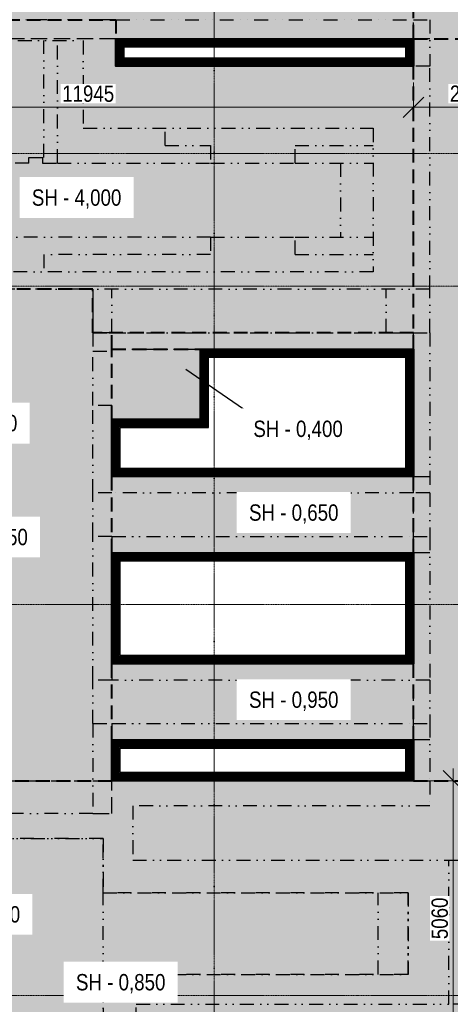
# Model space of a CAD drawing. Header units: millimetres. Extents: x -2694 to 670324, y -147023 to 76385.
# Tile 24 of 51: x 262069 to 269974, y 33590 to 51690. Entities that reach past the tile are written whole.
import ezdxf

# ---------------------------------------------------------------- set-up
doc = ezdxf.new("R2010")
doc.units = ezdxf.units.MM
doc.header["$LTSCALE"] = 10
for name, pattern in [('Carkovana 0.5x', [0.14, 0.1, -0.04]), ('Cerchovana 2x', [0.5, 0.3, -0.1, 0, -0.1]), ('DASHDOT', [25.4, 12.7, -6.35, 0, -6.35]), ('DASHED', [19.05, 12.7, -6.35]), ('DIVIDE', [31.75, 12.7, -6.35, 0, -6.35, 0, -6.35]), ('Teckovana', [0.06, 0, -0.06]), ('Čerchovaná 20mm', [3000, 2000, -500, 0, -500])]:
    doc.linetypes.add(name, pattern=pattern)
doc.layers.get('0').update_dxf_attribs({"lineweight": 20})
doc.layers.get('Defpoints').update_dxf_attribs({"lineweight": 20})
doc.layers.add('_A_OSY_HPFM', color=253, linetype='DASHDOT', lineweight=13)
doc.layers.add('A_KOTY', color=7, linetype='Continuous', lineweight=13)
doc.layers.add('A_SRAFY_ZB', color=7, linetype='Continuous', lineweight=13, true_color=0xc8c8c8, transparency=0.3)
doc.layers.add('B_PUD_ZAKLAD_TENKA_PODKLADNI_BETON_A_H.I.', color=7, linetype='Continuous', lineweight=30, true_color=0x05ff44)
doc.layers.add('B_PUD_ZAKLAD_TUCNA_ZAKLAD_SPARA', color=7, linetype='Continuous', lineweight=40, true_color=0xff054b)
doc.layers.add('Rastr', color=252, linetype='Teckovana', lineweight=20, plot=False)
doc.layers.add('Standard', color=131, linetype='Continuous', lineweight=20, transparency=0.25)
doc.styles.add('KÓTY', font='ARIALN.TTF')
doc.dimstyles.new('INPROS - 150', dxfattribs={"dimscale": 150, "dimtxt": 2, "dimasz": 2.5, "dimexe": 1.5, "dimexo": 2, "dimtad": 1, "dimdec": 0, "dimrnd": 5, "dimtxsty": 'KÓTY', "dimblk": 'OBLIQUE', "dimcen": 2.5, "dimdle": 1.5, "dimadec": 0, "dimazin": 0, "dimtfac": 1, "dimtdec": 0, "dimtmove": 2, "dimatfit": 3, "dimldrblk": 'OBLIQUE', "dimfxl": 6, "dimfxlon": 1, "dimtfill": 1, "dimlwd": -1, "dimlwe": -1, "dimarcsym": 0})

# ---------------------------------------------------------------- blocks, each defined once
blk = doc.blocks.new('OSY_HPFM')
at = {"layer": '_A_OSY_HPFM', "color": 7, "linetype": 'Čerchovaná 20mm', "lineweight": 9, "ltscale": 0.05, "transparency": 33554641}
for p, q in [((265640, -1496), (265640, 75185)), ((-1494, 49230), (294943, 49230)), ((-1494, 46790), (294943, 46790)), ((-1494, 40940), (294943, 40940)), ((-1494, 33750), (294943, 33750))]:
    blk.add_line(p, q, dxfattribs=at)
blk = doc.blocks.new('rastr jirka netisk')
at = {"layer": 'Rastr', "linetype": 'Cerchovana 2x', "lineweight": 5, "transparency": 33554508}
for p, q in [((265640, 260892), (265640, 199255)), ((300474, 234478), (185603, 234478)), ((300474, 232038), (185603, 232038)), ((300474, 226188), (185603, 226188)), ((300474, 218998), (185603, 218998))]:
    blk.add_line(p, q, dxfattribs=at)
blk = doc.blocks.new('tvar betonu')
at = {"layer": 'Standard', "color": 13, "linetype": 'DIVIDE', "lineweight": 25, "ltscale": 2, "true_color": 0xff5252, "transparency": 33554687}
for p, q in [((263836, 51690), (261436, 51690)), ((263836, 51690), (269299, 51690)), ((263836, 50835), (263836, 51690)), ((269299, 51690), (269599, 51690)), ((269599, 51690), (269599, 50835)), ((262036, 51305), (263236, 51305)), ((262511, 49155), (262511, 51305)), ((262761, 49055), (262761, 51305)), ((263236, 51305), (263236, 49695)), ((269299, 51340), (263836, 51340)), ((269299, 50835), (269299, 51340)), ((269599, 50835), (263836, 50835)), ((269599, 46735), (269599, 50835)), ((263236, 49695), (268559, 49695)), ((264739, 49375), (264739, 49695)), ((268559, 49695), (268559, 47055)), ((264739, 49375), (265574, 49375)), ((265574, 49375), (265574, 49055)), ((267124, 49055), (267124, 49375)), ((267124, 49375), (268559, 49375)), ((262239, 49055), (260389, 49055)), ((262239, 49055), (262239, 49155)), ((262239, 49155), (262511, 49155)), ((262489, 49155), (262489, 49055)), ((262489, 49055), (262761, 49055)), ((262761, 49055), (265574, 49055)), ((265574, 49055), (267124, 49055)), ((267124, 49055), (268559, 49055)), ((267959, 49055), (267959, 47695)), ((265574, 47695), (260389, 47695)), ((265574, 47695), (265574, 47375)), ((265574, 47695), (267124, 47695)), ((267124, 47375), (267124, 47695)), ((267124, 47695), (268559, 47695)), ((262514, 47375), (262514, 47055)), ((265574, 47375), (262514, 47375)), ((267124, 47375), (268559, 47375)), ((268559, 47055), (260389, 47055)), ((269599, 46735), (257352, 46735)), ((263762, 45935), (263762, 46735)), ((268799, 45935), (268799, 46735)), ((269599, 45935), (269599, 46735)), ((263412, 45935), (263412, 45595)), ((263762, 45935), (263412, 45935)), ((263412, 45935), (264412, 45935)), ((263762, 45595), (263762, 45935)), ((263762, 45935), (269299, 45935)), ((269299, 45935), (269599, 45935)), ((269599, 45935), (269599, 42990)), ((263762, 45635), (265387, 45635)), ((265387, 45635), (265387, 44345)), ((269299, 45635), (265387, 45635)), ((269299, 43290), (269299, 45635)), ((263412, 44595), (263412, 45595)), ((263412, 45595), (263762, 45595)), ((263412, 42990), (263412, 44595)), ((263762, 44595), (263412, 44595)), ((263762, 44595), (263762, 42990)), ((265387, 44345), (263762, 44345)), ((263762, 43290), (269299, 43290)), ((263412, 42190), (263412, 42990)), ((263762, 42990), (263412, 42990)), ((269299, 42990), (263762, 42990)), ((269599, 42990), (269299, 42990)), ((269599, 42990), (269599, 42190)), ((263412, 39550), (263412, 42190)), ((263762, 42190), (263412, 42190)), ((263762, 42190), (263762, 39550)), ((263762, 42190), (269299, 42190)), ((269299, 42190), (269599, 42190)), ((269599, 42190), (269599, 39850)), ((269299, 41890), (263762, 41890)), ((269299, 39850), (269299, 41890)), ((263762, 39850), (269299, 39850)), ((269599, 39850), (269599, 39550)), ((263412, 38750), (263412, 39550)), ((263762, 39550), (263412, 39550)), ((269599, 39550), (263762, 39550)), ((269599, 39550), (269599, 38750)), ((263412, 38750), (263412, 37100)), ((263412, 38750), (263762, 38750)), ((263762, 38750), (263762, 37700)), ((263762, 38750), (269299, 38750)), ((269299, 38750), (269599, 38750)), ((269599, 38750), (269599, 37700)), ((269299, 38450), (263762, 38450)), ((269299, 37700), (269299, 38450)), ((263762, 37700), (269599, 37700)), ((269599, 37700), (269599, 37240)), ((264144, 37240), (264144, 36240)), ((269599, 37240), (264144, 37240)), ((263412, 37100), (259287, 37100)), ((259099, 36640), (263599, 36640)), ((263599, 36640), (259099, 36640)), ((263599, 36640), (263599, 35640)), ((263599, 35640), (263599, 36640)), ((264144, 36240), (269949, 36240)), ((269949, 33590), (269949, 36240)), ((269949, 36240), (270349, 36240)), ((263599, 34140), (263599, 35640)), ((263599, 35640), (269199, 35640)), ((269199, 35640), (263599, 35640)), ((268649, 34140), (268649, 35640)), ((269199, 35640), (269199, 34140)), ((269199, 34140), (269199, 35640)), ((263599, 34140), (263599, 33140)), ((269199, 34140), (263599, 34140)), ((263599, 33140), (263599, 34140)), ((263599, 34140), (269199, 34140)), ((264208, 32640), (264208, 33590)), ((264208, 33590), (269949, 33590))]:
    blk.add_line(p, q, dxfattribs=at)
at = {"layer": 'Standard', "color": 13, "linetype": 'Carkovana 0.5x', "lineweight": 25, "ltscale": 300, "true_color": 0xff5252, "transparency": 33554687}
for p, q in [((269299, 51340), (269299, 51690)), ((263836, 51340), (261436, 51340)), ((269599, 51340), (269299, 51340)), ((263412, 46735), (263412, 45935)), ((269299, 45635), (269299, 45935)), ((269299, 42990), (269299, 43290)), ((269299, 43290), (269599, 43290)), ((269299, 42190), (269299, 42990)), ((269299, 41890), (269299, 42190)), ((269599, 41890), (269299, 41890)), ((269299, 38750), (269299, 39850)), ((269299, 38450), (269299, 38750)), ((269599, 38450), (269299, 38450)), ((259287, 37700), (263412, 37700)), ((263412, 37700), (263762, 37700)), ((263762, 37100), (263762, 37700)), ((263412, 37100), (263762, 37100)), ((270749, 33590), (269949, 33590))]:
    blk.add_line(p, q, dxfattribs=at)
blk = doc.blocks.new('_Oblique')
at = {"color": 0, "linetype": 'ByBlock', "lineweight": -2}
blk.add_line((-0.5, -0.5), (0.5, 0.5), dxfattribs=at)
blk = doc.blocks.new('*D149')
at = {"layer": 'A_KOTY', "color": 0, "transparency": 16777216}
for p, q in [((270029, 37925), (270029, 32415)), ((269599, 37700), (270254, 37700)), ((269599, 32640), (270254, 32640))]:
    blk.add_line(p, q, dxfattribs=at)
at = {"layer": 'Defpoints', "color": 0, "transparency": 16777216}
for p in [(269299, 37700), (269299, 32640), (270029, 32640)]:
    blk.add_point(p, dxfattribs=at)
at = {"layer": 'A_KOTY', "color": 0, "transparency": 16777216, "xscale": 375, "yscale": 375, "zscale": 375}
for p, rotation in [((270029, 37700), 90), ((270029, 32640), 270)]:
    blk.add_blockref('_Oblique', p, dxfattribs=dict(at, rotation=rotation))
at = {"layer": 'A_KOTY', "color": 0, "transparency": 16777216, "insert": (269782, 35170), "char_height": 300, "attachment_point": 5, "rotation": 90, "style": 'KÓTY', "bg_fill": 3, "box_fill_scale": 1.1, "bg_fill_color": 256, "bg_fill_true_color": 13158600, "bg_fill_transparency": 0}
blk.add_mtext('5060', dxfattribs=at)
blk = doc.blocks.new('*D181')
at = {"layer": 'A_KOTY', "color": 0, "transparency": 16777216}
for p, q in [((269299, 50535), (269299, 49856)), ((257352, 49885), (257352, 50306)), ((257127, 50081), (269524, 50081))]:
    blk.add_line(p, q, dxfattribs=at)
at = {"layer": 'Defpoints', "color": 0, "transparency": 16777216}
for p in [(269299, 50835), (269299, 50081), (257352, 49585)]:
    blk.add_point(p, dxfattribs=at)
at = {"layer": 'A_KOTY', "color": 0, "transparency": 16777216, "xscale": 375, "yscale": 375, "zscale": 375, "rotation": 180}
blk.add_blockref('_Oblique', (257352, 50081), dxfattribs=at)
at = {"layer": 'A_KOTY', "color": 0, "transparency": 16777216, "xscale": 375, "yscale": 375, "zscale": 375}
blk.add_blockref('_Oblique', (269299, 50081), dxfattribs=at)
at = {"layer": 'A_KOTY', "color": 0, "transparency": 16777216, "insert": (263326, 50328), "char_height": 300, "attachment_point": 5, "style": 'KÓTY', "bg_fill": 3, "box_fill_scale": 1.1, "bg_fill_color": 256, "bg_fill_true_color": 13158600, "bg_fill_transparency": 0}
blk.add_mtext('11945', dxfattribs=at)
blk = doc.blocks.new('*D182')
at = {"layer": 'A_KOTY', "color": 0, "transparency": 16777216}
for p, q in [((269299, 50535), (269299, 49856)), ((271399, 50535), (271399, 49856)), ((269074, 50081), (271624, 50081))]:
    blk.add_line(p, q, dxfattribs=at)
at = {"layer": 'Defpoints', "color": 0, "transparency": 16777216}
for p in [(269299, 50835), (271399, 50835), (271399, 50081)]:
    blk.add_point(p, dxfattribs=at)
at = {"layer": 'A_KOTY', "color": 0, "transparency": 16777216, "xscale": 375, "yscale": 375, "zscale": 375, "rotation": 180}
blk.add_blockref('_Oblique', (269299, 50081), dxfattribs=at)
at = {"layer": 'A_KOTY', "color": 0, "transparency": 16777216, "xscale": 375, "yscale": 375, "zscale": 375}
blk.add_blockref('_Oblique', (271399, 50081), dxfattribs=at)
at = {"layer": 'A_KOTY', "color": 0, "transparency": 16777216, "insert": (270349, 50328), "char_height": 300, "attachment_point": 5, "style": 'KÓTY', "bg_fill": 3, "box_fill_scale": 1.1, "bg_fill_color": 256, "bg_fill_true_color": 13158600, "bg_fill_transparency": 0}
blk.add_mtext('2100', dxfattribs=at)

msp = doc.modelspace()

# ---------------------------------------------------------------- hatches: boundary and pattern name
at = {"layer": 'A_SRAFY_ZB', "linetype": 'Continuous', "lineweight": -3}
h = msp.add_hatch(color=256, dxfattribs=at)
h.paths.add_polyline_path([(269299.5, 52340), (225337.5, 52340, -0.3723636), (225236.5, 52223.2), (225238.6, 51390), (230682.5, 51390), (230682.5, 51690), (233082.5, 51690), (233082.5, 51340), (240369.5, 51340), (241669.5, 51340), (252849.5, 51340), (254149.5, 51340), (261436.5, 51340), (261436.5, 51690), (263836.5, 51690), (263836.5, 51340), (269299.5, 51340)])
h.paths.add_polyline_path([(269299.5, 53341), (267186, 53341), (265786, 53341), (232012.7, 53340), (232012.7, 53350.2), (230619.5, 53348.1), (225233.7, 53340), (225235.9, 52456.8, -0.3738134), (225337.5, 52340), (269299.5, 52340)])
h.paths.add_polyline_path([(225337.5, 52340), (225236.2, 52340), (225236.5, 52223.2, 0.3723636)])
h.paths.add_polyline_path([(225235.9, 52456.8), (225236.2, 52340), (225337.5, 52340, 0.3738134)], flags=17)
h = msp.add_hatch(color=256, dxfattribs=at)
h.paths.add_polyline_path([(270421.3, 53340), (269999.5, 53340), (269299.5, 53340.2), (269299.5, 51340), (270421.3, 51340)])
h.paths.add_polyline_path([(271399.5, 52739.1), (271399.5, 53340), (270421.3, 53340), (270421.3, 51340), (271399.5, 51340), (271399.5, 51440)])
h.paths.add_polyline_path([(270421.3, 51340), (269299.5, 51340), (269299.5, 50835), (269299.5, 45635), (269299.5, 43290), (269299.5, 41890), (269299.5, 39850), (269299.5, 38450), (269299.5, 37700), (270421.3, 37700)])
h.paths.add_polyline_path([(271399.5, 50835), (271399.5, 51340), (270421.3, 51340), (270421.3, 37700), (271399.5, 37700), (271399.5, 38450), (271399.5, 39850), (271399.5, 41890), (271399.5, 43290), (271399.5, 45635)])
h = msp.add_hatch(color=256, dxfattribs=at)
h.paths.add_polyline_path([(269299.5, 50835), (263836.5, 50835), (263836.5, 51340), (263836.5, 51690), (261436.5, 51690), (261436.5, 51340), (261436.5, 50835), (257352, 50835), (257352, 46735), (263412, 46735), (263412, 45935), (269299.5, 45935)])
h.paths.add_polyline_path([(283347, 50835), (279262.5, 50835), (279262.5, 51440), (279262.5, 51690), (276862.5, 51690), (276862.5, 51440), (276862.5, 50835), (271399.5, 50835), (271399.5, 45935), (277287, 45935), (277287, 46735), (283347, 46735)])
h = msp.add_hatch(color=256, dxfattribs=at)
h.paths.add_polyline_path([(263762, 43290), (263762, 44345), (263762, 45635), (263762, 45935), (263412, 45935), (263412, 46735), (258937, 46735), (258937, 45835), (258937, 43735), (258937, 41200), (258937, 38000), (258937, 37700), (263762, 37700), (263762, 38450), (263762, 39850), (263762, 41890)])
h.paths.add_polyline_path([(281762, 43735), (281762, 45835), (281762, 46735), (277287, 46735), (277287, 45935), (276937, 45935), (276937, 45635), (276937, 44345), (276937, 43290), (276937, 41890), (276937, 39850), (276937, 38450), (276937, 37700), (281762, 37700), (281762, 38000), (281762, 41200)])
h = msp.add_hatch(color=256, dxfattribs=at)
h.paths.add_polyline_path([(269299.5, 39850), (263762, 39850), (263762, 38450), (269299.5, 38450)])
h.paths.add_polyline_path([(269299.5, 43290), (263762, 43290), (263762, 41890), (269299.5, 41890)])
h.paths.add_polyline_path([(265387, 45635), (263762, 45635), (263762, 44345), (265387, 44345)])
h.paths.add_polyline_path([(269299.5, 45935), (263762, 45935), (263762, 45635), (265387, 45635), (269299.5, 45635)])
h.paths.add_polyline_path([(276937, 45935), (271399.5, 45935), (271399.5, 45635), (275312, 45635), (276937, 45635)])
h.paths.add_polyline_path([(276937, 45635), (275312, 45635), (275312, 44345), (276937, 44345)])
h.paths.add_polyline_path([(276937, 43290), (271399.5, 43290), (271399.5, 41890), (276937, 41890)])
h.paths.add_polyline_path([(276937, 39850), (271399.5, 39850), (271399.5, 38450), (276937, 38450)])
h = msp.add_hatch(color=256, dxfattribs=at)
h.paths.add_polyline_path([(259099.5, 32640), (265890.1, 32640), (270421.3, 32640), (270421.3, 37700), (269299.5, 37700), (263762, 37700), (258937, 37700), (255684.5, 37700), (255684.5, 36190), (255684.5, 33940), (254199.5, 33940), (252799.5, 33940), (252699.5, 33940), (252699.5, 31040), (259099.5, 31040)])
h.paths.add_polyline_path([(285014.5, 36190), (285014.5, 37390), (285014.5, 37700), (276937, 37700), (271399.5, 37700), (270421.3, 37700), (270421.3, 32640), (277388.6, 32640), (281599.5, 32640), (281599.5, 31040), (287999.5, 31040), (287999.5, 33940), (286499.5, 33940), (285014.5, 33940)])
h.paths.add_polyline_path([(277388.6, 32640), (276491.1, 32640), (276490, 29840), (277388.6, 29840)])
h.paths.add_polyline_path([(266790, 32640), (265890.1, 32640), (265890.1, 29840.8), (266790, 29840.8)])

# ---------------------------------------------------------------- linework, layer by layer
at = {"layer": 'A_KOTY', "lineweight": 25, "transparency": 33554687}
msp.add_lwpolyline([(266179.9, 44527.3), (265116.5, 45261.5)], dxfattribs=at)
at = {"layer": 'B_PUD_ZAKLAD_TENKA_PODKLADNI_BETON_A_H.I.', "transparency": 33554559, "const_width": 140}
for points in [[(263911.5, 51265), (269224.5, 51265), (269224.5, 50910), (263911.5, 50910)], [(265462, 45560), (269224.5, 45560), (269224.5, 43365), (263837, 43365), (263837, 44270), (265462, 44270)], [(263837, 41815), (269224.5, 41815), (269224.5, 39925), (263837, 39925)], [(263837, 38375), (269224.5, 38375), (269224.5, 37775), (263837, 37775)]]:
    msp.add_lwpolyline(points, close=True, dxfattribs=at)
at = {"layer": 'B_PUD_ZAKLAD_TENKA_PODKLADNI_BETON_A_H.I.'}
for points in [[(263986.5, 51190), (269149.5, 51190), (269149.5, 50985), (263986.5, 50985)], [(265537, 45485), (269149.5, 45485), (269149.5, 43440), (263912, 43440), (263912, 44195), (265537, 44195)], [(263912, 41740), (269149.5, 41740), (269149.5, 40000), (263912, 40000)], [(263912, 38300), (269149.5, 38300), (269149.5, 37850), (263912, 37850)]]:
    msp.add_lwpolyline(points, close=True, dxfattribs=at)
at = {"layer": 'B_PUD_ZAKLAD_TUCNA_ZAKLAD_SPARA', "linetype": 'DASHED', "ltscale": 2}
for points in [[(269299.5, 51340), (269299.5, 53340)], [(261436.5, 51340), (261436.5, 51690), (263836.5, 51690), (263836.5, 51340)], [(269299.5, 51340), (271399.5, 51340)], [(269299.5, 45935), (263412, 45935), (263412, 46735), (257352, 46735), (257352, 50835)], [(269299.5, 45635), (269299.5, 50835)], [(263762, 45635), (263762, 45935)], [(263762, 44345), (263762, 45635), (265387, 45635)], [(263762, 41890), (263762, 43290)], [(269299.5, 41890), (269299.5, 43290)], [(263762, 38450), (263762, 39850)], [(269299.5, 38450), (269299.5, 39850)], [(258937, 37700), (263762, 37700)], [(269299.5, 37700), (271399.5, 37700)]]:
    msp.add_lwpolyline(points, dxfattribs=at)
at = {"layer": 'B_PUD_ZAKLAD_TUCNA_ZAKLAD_SPARA'}
for points in [[(263836.5, 51340), (269299.5, 51340), (269299.5, 50835), (263836.5, 50835), (263836.5, 51340)], [(265387, 45635), (269299.5, 45635), (269299.5, 43290), (263762, 43290), (263762, 44345), (265387, 44345), (265387, 45635)]]:
    msp.add_lwpolyline(points, dxfattribs=at)
for points in [[(263762, 41890), (269299.5, 41890), (269299.5, 39850), (263762, 39850)], [(263762, 38450), (269299.5, 38450), (269299.5, 37700), (263762, 37700)]]:
    msp.add_lwpolyline(points, close=True, dxfattribs=at)

# ---------------------------------------------------------------- block references
at = {"layer": '_A_OSY_HPFM'}
msp.add_blockref('OSY_HPFM', (0, 0), dxfattribs=at)
at = {"layer": 'Rastr'}
msp.add_blockref('rastr jirka netisk', (0, -185247.8), dxfattribs=at)
at = {"layer": 'Standard', "color": 2}
msp.add_blockref('tvar betonu', (0, 0), dxfattribs=at)

# ---------------------------------------------------------------- next in the draw order: texts
at = {"layer": 'A_KOTY', "lineweight": 25, "transparency": 33554687, "char_height": 300, "attachment_point": 5, "style": 'KÓTY', "bg_fill": 3, "box_fill_scale": 1.75, "bg_fill_color": 256, "bg_fill_transparency": 0}
for s, insert in [('SH - 4,000', (263114, 48392.5)), ('SH - 0,850', (261204.1, 44245.6)), ('SH - 0,400', (267180.3, 44141.1)), ('SH - 0,650', (267100.4, 42602)), ('SH - 1,250', (261396.9, 42152.3)), ('SH - 0,950', (267100.4, 39162)), ('SH - 2,800', (261256.8, 35216.2)), ('SH - 0,850', (263923.1, 33968.5))]:
    msp.add_mtext(s, dxfattribs=dict(at, insert=insert))

# ---------------------------------------------------------------- next in the draw order: dimensions: what is measured, and where the dimension line sits
at = {"layer": 'A_KOTY'}
dim = msp.add_linear_dim(base=(269299.4771368, 50081.1712208), p1=(257351.9771368, 49584.9511631), p2=(269299.4771368, 50834.9511631), dimstyle='INPROS - 150', dxfattribs=at)
dim.commit()
dim.dimension.update_dxf_attribs({"geometry": '*D181', "text_midpoint": (263325.7271368, 50328.0931171)})
dim = msp.add_linear_dim(base=(270029.3, 32640), p1=(269299.5, 37700), p2=(269299.5, 32640), angle=90, dimstyle='INPROS - 150', dxfattribs=at)
dim.commit()
dim.dimension.update_dxf_attribs({"geometry": '*D149', "text_midpoint": (269782.4, 35170)})

# ---------------------------------------------------------------- next in the draw order: dimensions: what is measured, and where the dimension line sits
dim = msp.add_linear_dim(base=(271399.5, 50081.2), p1=(269299.5, 50835), p2=(271399.5, 50835), dimstyle='INPROS - 150', dxfattribs=at)
dim.commit()
dim.dimension.update_dxf_attribs({"geometry": '*D182', "text_midpoint": (270349.5, 50328.1)})

doc.saveas('drawing.dxf')
